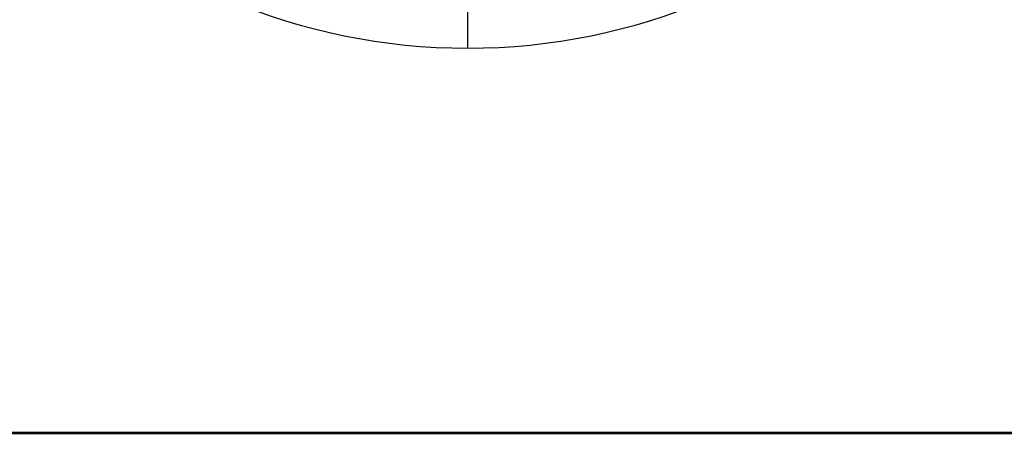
# Model space of a CAD drawing. Header units: millimetres. Extents: x -659 to 534, y -17 to 14.
# Tile 247 of 256: x 487 to 498, y -17 to -12. Entities that reach past the tile are written whole.
import ezdxf

# ---------------------------------------------------------------- set-up
doc = ezdxf.new("R2010")
doc.units = ezdxf.units.MM
doc.layers.add('METAL NEGRO', color=7, linetype='Continuous')

msp = doc.modelspace()

# ---------------------------------------------------------------- linework, layer by layer
at = {"layer": 'METAL NEGRO'}
msp.add_line((324.94, -16.96, 1109.075), (533.94, -16.96, 1109.075), dxfattribs=at)
at = {"layer": 'METAL NEGRO', "extrusion": (0, -0.000480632, 1)}
msp.add_arc((491.94, -5.026, 1099.834), 7, 180, 0, dxfattribs=at)
at = {"layer": 'METAL NEGRO'}
for points in [[(491.94, -10.298, 1084.829), (491.94, -12.555, 1099.828)], [(533.94, -16.955, 1099.825), (324.94, -16.955, 1099.825)], [(324.94, -16.964, 1118.325), (533.94, -16.964, 1118.325)]]:
    msp.add_open_spline(points, degree=1, dxfattribs=at)

doc.saveas('drawing.dxf')
